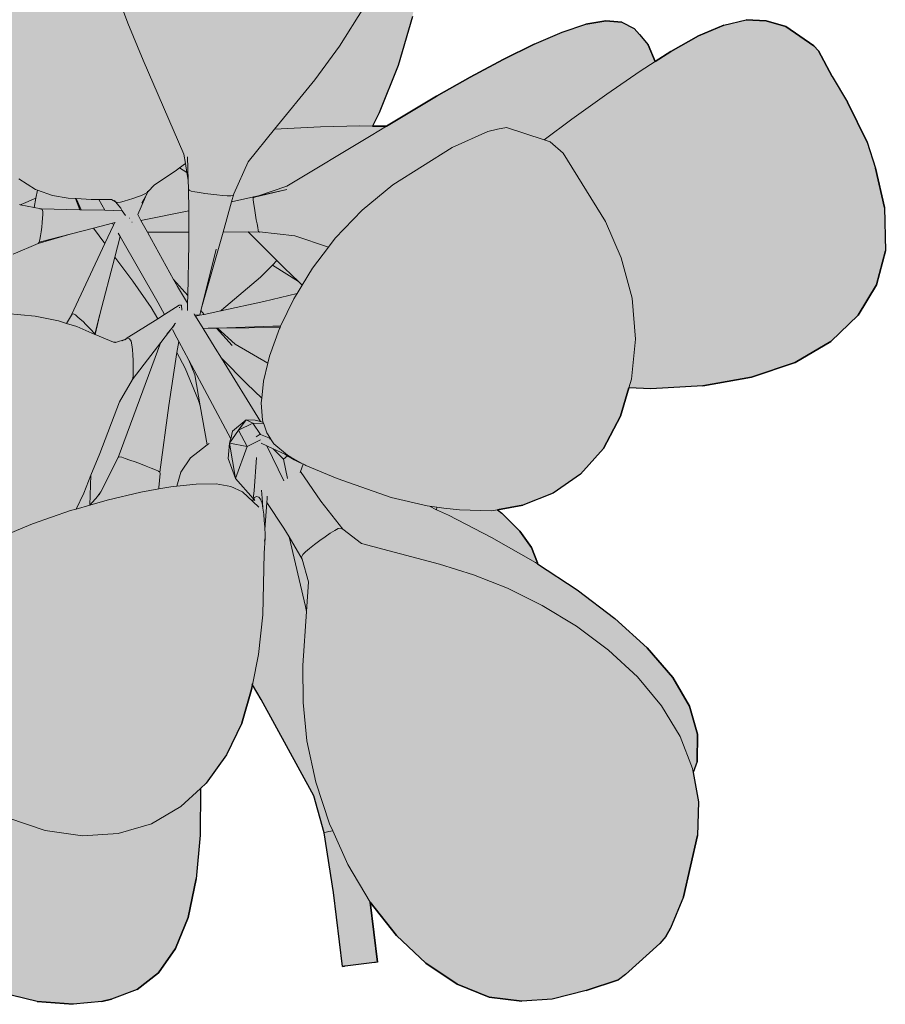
# Model space of a CAD drawing. Header units: millimetres. Extents: x 488786 to 747986, y 25193 to 95000.
# Tile 69 of 127: x 583496 to 583596, y 80604 to 80719. Entities that reach past the tile are written whole.
import ezdxf

# ---------------------------------------------------------------- set-up
doc = ezdxf.new("R2010")
doc.units = ezdxf.units.MM
doc.layers.add('25. 255', color=255, linetype='Continuous')
doc.layers.add('6. FUR1', color=181, linetype='Continuous')
doc.layers.add('7. FUR2', color=241, linetype='Continuous', lineweight=5)

# ---------------------------------------------------------------- blocks, each defined once
blk = doc.blocks.new('YUHIHA_Accessory_Plant_LeafBranch_A_Plan', base_point=(63907.7, -72136.76))
at = {"layer": '25. 255'}
h = blk.add_hatch(color=256, dxfattribs=at)
h.dxf.hatch_style = 1
h.paths.add_polyline_path([(63725.71, -72048.84), (63726.68, -72043.89), (63728.52, -72040.27), (63731.35, -72037.25), (63735.1, -72034.92), (63739.67, -72033.4), (63744.98, -72032.79), (63750.76, -72033.01), (63756.74, -72033.95), (63759.19, -72034.6), (63760.84, -72031.55), (63763.59, -72028.29), (63766.83, -72025.95), (63770.4, -72024.46), (63774.14, -72023.81), (63777.12, -72023.92), (63776.72, -72023.42), (63775.13, -72020.96), (63774.18, -72018.8), (63773.9, -72016.91), (63773.92, -72016.81), (63770.04, -72012.88), (63766.44, -72008.68), (63763.47, -72004.53), (63761.3, -72000.54), (63760.1, -71996.86), (63759.86, -71993.48), (63760.56, -71990.41), (63761.28, -71989.22), (63761.39, -71985.76), (63762.35, -71981.95), (63765.44, -71975.32), (63767.67, -71972.08), (63768.41, -71971.23), (63769.27, -71970.6), (63773.95, -71967.91), (63774.87, -71967.47), (63778.79, -71967.04), (63782.89, -71966.9), (63786.39, -71967.4), (63789.98, -71968.66), (63793.34, -71970.93), (63796.38, -71974.07), (63799.03, -71977.93), (63801.21, -71982.36), (63801.87, -71975.37), (63802.08, -71975.39), (63802.19, -71975.4), (63805.61, -71975.71), (63805.71, -71975.72), (63805.92, -71975.74), (63805.17, -71984.37), (63804.77, -71991.4), (63805.04, -71995.86), (63808.67, -72008.09), (63809.3, -72009.97), (63809.51, -72009.48), (63811.44, -72005.87), (63813.95, -72002.64), (63816.97, -71999.94), (63817.76, -71999.47), (63818.93, -71994.16), (63820.45, -71989.27), (63822.31, -71985.1), (63824.51, -71981.85), (63827.03, -71979.52), (63829.87, -71978.13), (63833.02, -71977.66), (63834.18, -71977.64), (63837.5, -71978.02), (63841.55, -71979.2), (63846.91, -71981.79), (63851.14, -71984.34), (63853.8, -71985.19), (63857.33, -71986.53), (63858.76, -71987.23), (63861, -71989), (63861.58, -71989.85), (63862.71, -71991.67), (63862.82, -71994.03), (63861.95, -71996.87), (63860.19, -72000.16), (63857.59, -72003.87), (63854.21, -72007.94), (63850.39, -72012.06), (63852.45, -72015.22), (63852.98, -72016.38), (63853.39, -72017.64), (63853.37, -72018.16), (63853.59, -72018.31), (63858.07, -72022.38), (63860.48, -72025.19), (63861.5, -72026.2), (63862.52, -72027.59), (63862.79, -72029.24), (63862.57, -72029.85), (63863.98, -72031.46), (63864.29, -72030.93), (63864.08, -72031.58), (63864.19, -72031.71), (63864.26, -72031.51), (63864.24, -72031.77), (63864.28, -72031.8), (63867.02, -72035.69), (63870.98, -72043.66), (63871.37, -72044.87), (63871.47, -72045.39), (63871.42, -72047.69), (63871.16, -72051.22), (63870.45, -72052.57), (63869.07, -72053.72), (63865.6, -72056.5), (63862.96, -72057.88), (63865.53, -72059.61), (63870.12, -72063.38), (63874.31, -72067.59), (63878.06, -72072.19), (63881.34, -72077.13), (63884.13, -72082.37), (63886.16, -72087.29), (63888.32, -72086.45), (63891.72, -72085.55), (63895.22, -72085.17), (63895.54, -72085.18), (63895.89, -72084.81), (63898.24, -72083.06), (63900.63, -72081.95), (63903.07, -72081.53), (63906.36, -72081.99), (63908.11, -72082.5), (63909.15, -72083), (63912.49, -72084.84), (63915.3, -72087.33), (63916.1, -72088), (63918.32, -72078.27), (63922.25, -72058.66), (63923, -72055.37), (63923.72, -72052.63), (63924.45, -72050.48), (63925.27, -72048.92), (63926.21, -72047.98), (63928.1, -72047.54), (63929.74, -72047.76), (63932.4, -72048.93), (63934.04, -72050.06), (63936.54, -72050.7), (63940.18, -72051.81), (63941.38, -72052.24), (63942.63, -72051.9), (63946.13, -72051.01), (63948.77, -72050.78), (63952.53, -72050.67), (63956.47, -72051.3), (63959.56, -72052.65), (63962.21, -72054.73), (63964.29, -72057.49), (63965.68, -72060.85), (63966.28, -72064.73), (63966.16, -72068.96), (63965.41, -72073.33), (63964.1, -72077.63), (63962.32, -72081.69), (63960.3, -72085.51), (63954.82, -72093.93), (63956.19, -72093.52), (63959.26, -72092.71), (63961.72, -72092.21), (63963.59, -72092.06), (63964.9, -72092.32), (63965.68, -72093.03), (63966.13, -72093.77), (63966.4, -72094.84), (63966.68, -72097.84), (63966.59, -72098.26), (63972.52, -72092.69), (63975.41, -72089.65), (63978.29, -72086.39), (63980.6, -72083.48), (63978.84, -72080.28), (63976.76, -72076.93), (63972.37, -72070.23), (63970.36, -72066.95), (63968.66, -72063.75), (63967.31, -72060.82), (63965.61, -72055.3), (63965.44, -72054.42), (63966.48, -72053.11), (63968.5, -72050.98), (63970.2, -72050.17), (63974.89, -72048.91), (63979.17, -72047.99), (63983.66, -72047.62), (63988.26, -72047.94), (63992.54, -72049.31), (63996.3, -72051.61), (63999.35, -72054.75), (64001.51, -72058.62), (64002.58, -72063.13), (64002.68, -72068.05), (64001.91, -72073.15), (64000.37, -72078.21), (64000.11, -72078.86), (63999.53, -72080.09), (64000.28, -72081.02), (64001.66, -72083.79), (64002.22, -72086.64), (64002.34, -72087.36), (64002.03, -72090.18), (64000.73, -72092.9), (63998.37, -72095.41), (63995.18, -72097.65), (63991.36, -72099.58), (63987.13, -72101.12), (63986.16, -72101.36), (63985.42, -72102.49), (63982.5, -72107.54), (63978.94, -72113.92), (63979.99, -72114.06), (63987.26, -72109.6), (63994.26, -72105.13), (63994.46, -72105.01), (63998.39, -72102), (64007.85, -72091.17), (64014.75, -72082.67), (64021.3, -72074.28), (64028.53, -72064.9), (64030.02, -72063.18), (64031.16, -72062.25), (64032.01, -72062.15), (64032.98, -72062.58), (64033.54, -72063.21), (64035.84, -72066.07), (64038.04, -72071.95), (64039.13, -72073.18), (64042.49, -72075.47), (64045.57, -72078.32), (64047.87, -72081.27), (64049.93, -72084.09), (64050.96, -72087), (64051.19, -72088.06), (64051.18, -72091.02), (64050.01, -72093.89), (64047.63, -72096.62), (64043.99, -72099.14), (64039.38, -72101.39), (64034.09, -72103.3), (64028.38, -72104.81), (64022.56, -72105.85), (64016.92, -72106.53), (64001.82, -72107.77), (63996.68, -72109.19), (63996.63, -72109.2), (63983.18, -72114.48), (64011.83, -72118.29), (64016.26, -72117.6), (64017.48, -72117.52), (64021.65, -72117.97), (64022.43, -72117.89), (64022.31, -72117.72), (64021.86, -72116.58), (64021.48, -72115.44), (64022.85, -72110.57), (64024.23, -72109.24), (64026.35, -72108.09), (64032.53, -72105.18), (64036.74, -72103.64), (64041.05, -72102.43), (64045.03, -72101.86), (64048.47, -72101.85), (64051.16, -72102.34), (64052.88, -72103.27), (64053.42, -72104.58), (64053.4, -72105.79), (64052.46, -72108.79), (64055.24, -72106.84), (64058.93, -72104.05), (64062.61, -72101.12), (64066.16, -72098.15), (64069.47, -72095.26), (64075.09, -72090.16), (64077.43, -72088.17), (64079.5, -72086.7), (64081.33, -72085.85), (64084.1, -72085.45), (64085.81, -72085.8), (64086.29, -72086.09), (64087.4, -72087.58), (64089.98, -72090.79), (64092.7, -72095.21), (64094.07, -72098.2), (64095.7, -72102.64), (64096.48, -72107.58), (64096.13, -72111.71), (64094.7, -72115.58), (64092.23, -72119.05), (64088.72, -72121.95), (64084.22, -72124.15), (64079, -72125.65), (64073.34, -72126.48), (64067.51, -72126.64), (64061.78, -72126.16), (64056.26, -72125.29), (64048.24, -72123.34), (64047.63, -72126.21), (64046.51, -72128.36), (64055.28, -72130.25), (64060.56, -72131.89), (64065.73, -72133.83), (64070.51, -72136.31), (64074.72, -72139.24), (64078.17, -72142.55), (64080.69, -72146.17), (64082.09, -72150.01), (64082.42, -72153.99), (64081.74, -72158.01), (64079.87, -72162.56), (64077.43, -72166.35), (64074.24, -72170.04), (64072.2, -72172.12), (64067.52, -72176.04), (64066.39, -72176.62), (64065.8, -72176.88), (64064.08, -72177.78), (64063.12, -72178.25), (64062.59, -72178.17), (64062.21, -72177.55), (64061.86, -72176.06), (64061.02, -72172), (64060.34, -72168.87), (64059.39, -72165.17), (64058.14, -72161.06), (64056.51, -72156.72), (64054.44, -72152.35), (64052.07, -72148.07), (64049.55, -72144.04), (64046.99, -72140.4), (64044.55, -72137.3), (64043.86, -72136.52), (64043.45, -72138.05), (64042.59, -72139.43), (64043.33, -72147.9), (64042.37, -72153.07), (64041.69, -72154.04), (64041.02, -72154.95), (64039.56, -72154.99), (64037.25, -72154.16), (64034.01, -72152.44), (64030.5, -72150.25), (64032.31, -72154.2), (64032.98, -72158.19), (64032.58, -72162.1), (64031.18, -72165.86), (64028.54, -72170.03), (64025.45, -72173.26), (64021.65, -72176.33), (64013.95, -72180.96), (64011.37, -72181.9), (64010.59, -72182.3), (64009.41, -72182.69), (64008.89, -72182.76), (64008.7, -72182.33), (64008.91, -72180.22), (64008.97, -72178.23), (64008.95, -72175.38), (64008.76, -72171.82), (64008.29, -72167.71), (64007.47, -72163.18), (64006.18, -72158.4), (64004.55, -72153.54), (64002.69, -72148.81), (64000.71, -72144.38), (63998.73, -72140.45), (63997.04, -72137.42), (63995.07, -72140.15), (63994.89, -72140.94), (63995.03, -72147.52), (63994.03, -72150.94), (63993.73, -72151.37), (63993.18, -72151.87), (63992.48, -72151.45), (63991.56, -72150.56), (63989.47, -72147.7), (63989.31, -72147.18), (63989.33, -72146.77), (63989.82, -72145.2), (63988.78, -72143.9), (63986.06, -72140.82), (63982.97, -72137.55), (63979.67, -72134.22), (63976.35, -72130.99), (63973.17, -72127.98), (63969.65, -72124.89), (63969.38, -72125.4), (63967.24, -72129.04), (63965.35, -72131.86), (63963.9, -72133.52), (63965.05, -72134.77), (63965.72, -72135.58), (63966.32, -72135.39), (63969.21, -72135.01), (63971.69, -72135.37), (63973.74, -72136.55), (63974.57, -72137.22), (63975.7, -72138.23), (63976.58, -72139.42), (63978.24, -72142.35), (63978.66, -72143.16), (63979.78, -72146.64), (63981.22, -72149.81), (63983.03, -72154.59), (63983.73, -72157.44), (63984.33, -72161.94), (63983.93, -72166.8), (63982.56, -72170.31), (63980.13, -72173.35), (63976.71, -72175.82), (63972.36, -72177.64), (63972.46, -72177.63), (63976.28, -72177.17), (63979.87, -72177.3), (63983.33, -72177.96), (63985.4, -72178.66), (63985.97, -72178.89), (63988.85, -72179.93), (63989.6, -72180.5), (63990.11, -72181.04), (63992.26, -72185.89), (63992.62, -72187.22), (63992.72, -72192.88), (63992.47, -72197.87), (63991.67, -72202.56), (63990.1, -72207.2), (63987.54, -72211.28), (63984.14, -72214.66), (63980.04, -72217.21), (63975.38, -72218.81), (63970.33, -72219.32), (63965.09, -72218.86), (63963.93, -72218.57), (63963.3, -72221.09), (63961.85, -72224.99), (63959.66, -72228.59), (63957.9, -72231.38), (63956.54, -72232.45), (63957.84, -72236), (63958.73, -72240.67), (63958.64, -72245.15), (63957.61, -72249.34), (63955.68, -72253.17), (63952.88, -72256.55), (63949.26, -72259.4), (63948.59, -72259.88), (63945.33, -72261.92), (63941.83, -72263.65), (63937.21, -72265.36), (63936, -72265.74), (63934.7, -72265.86), (63930.83, -72265.95), (63930.8, -72265.95), (63929.76, -72265.99), (63929.18, -72265.95), (63928.51, -72265.65), (63925.14, -72262.69), (63923.84, -72260.56), (63922.75, -72257.7), (63922.08, -72254.04), (63921.74, -72249.76), (63921.68, -72245.01), (63921.69, -72244.41), (63921.64, -72244.45), (63920.76, -72244.97), (63917, -72246.9), (63912.32, -72248.39), (63905.14, -72249.61), (63903.89, -72249.79), (63900.3, -72249.7), (63898.18, -72249.81), (63895.47, -72249.59), (63894.42, -72249.06), (63893.2, -72248.41), (63892.07, -72247.21), (63891.24, -72245.27), (63890.93, -72242.42), (63891.07, -72238.75), (63891.55, -72234.39), (63892.3, -72229.45), (63893.23, -72224.05), (63894.29, -72218.42), (63895.45, -72212.79), (63896.66, -72207.4), (63897.89, -72202.52), (63898.38, -72200.7), (63897.56, -72198.34), (63895.51, -72189.07), (63895.01, -72183.78), (63895.1, -72182.44), (63895.21, -72181.08), (63898.38, -72176.5), (63900.14, -72175.63), (63900.53, -72175.57), (63900.53, -72175.54), (63897.88, -72167.85), (63889.81, -72169.3), (63887.46, -72169.8), (63887.13, -72169.9), (63891.46, -72187.04), (63892.36, -72191.79), (63892.89, -72196.47), (63893.01, -72200.92), (63892.69, -72204.97), (63891.88, -72208.45), (63890.55, -72211.2), (63888.71, -72213.24), (63886.41, -72214.58), (63882.84, -72215.52), (63879.79, -72215.56), (63876.11, -72215.16), (63873.19, -72214.42), (63867.58, -72212.69), (63867.41, -72212.69), (63867.27, -72212.69), (63864.98, -72213.03), (63862.14, -72212.79), (63860.72, -72212.32), (63860.13, -72211.79), (63859.55, -72211.06), (63859.62, -72209.7), (63860.26, -72207.71), (63861.4, -72205.1), (63862.97, -72201.91), (63864.89, -72198.14), (63867.07, -72193.99), (63867.28, -72193.61), (63863.27, -72193.49), (63859.21, -72193.04), (63857.17, -72193.22), (63854.45, -72193.29), (63854.12, -72193.26), (63853.87, -72193.65), (63851.5, -72195.75), (63851.08, -72195.99), (63848.33, -72197.46), (63846.02, -72198), (63844.44, -72200.6), (63842.16, -72202.89), (63839.35, -72204.61), (63837.44, -72205.24), (63843.06, -72209.29), (63844.56, -72210.42), (63845.44, -72211.21), (63845.67, -72211.71), (63845.11, -72212.46), (63844.78, -72212.65), (63841.44, -72214.37), (63839.88, -72214.84), (63834.87, -72215.7), (63833.6, -72216.25), (63833, -72222.09), (63831.95, -72226.14), (63830.3, -72230.11), (63827.93, -72233.54), (63825.01, -72236.28), (63821.7, -72238.21), (63818.18, -72239.21), (63814.6, -72239.14), (63812.02, -72238.4), (63809.41, -72238.87), (63806.29, -72238.68), (63804.02, -72237.95), (63805.73, -72240.16), (63812.43, -72248.34), (63818.77, -72255.81), (63825.12, -72263.21), (63825.95, -72264.36), (63826.06, -72264.96), (63825.29, -72265.73), (63820.81, -72267.34), (63818.81, -72267.67), (63812.58, -72267.89), (63811.57, -72268.13), (63809.97, -72269.01), (63805.49, -72272.72), (63802.38, -72274.47), (63799.9, -72275.27), (63797.43, -72276.12), (63794.16, -72275.99), (63793.76, -72276.78), (63792.27, -72278.19), (63789.42, -72279.54), (63787.02, -72279.97), (63783.04, -72279.99), (63783.47, -72281.89), (63784.25, -72286.17), (63784.75, -72290.17), (63784.89, -72293.77), (63784.62, -72296.92), (63783.91, -72299.59), (63782.7, -72301.76), (63780.95, -72303.39), (63778.81, -72304.8), (63776.78, -72305.68), (63774.33, -72306.27), (63773.51, -72306.44), (63771.32, -72306.44), (63766.92, -72306.62), (63762.95, -72306.45), (63759.35, -72305.74), (63756.9, -72304.96), (63756.14, -72304.58), (63753.26, -72303.03), (63751.05, -72300.7), (63749.53, -72297.69), (63748.74, -72294.09), (63748.73, -72289.98), (63749.53, -72285.46), (63751, -72280.73), (63753.05, -72276), (63755.52, -72271.47), (63758.32, -72267.34), (63761.31, -72263.57), (63769.07, -72254.68), (63770.75, -72251.34), (63770.78, -72251.28), (63768.86, -72248.73), (63768.68, -72247.96), (63769.18, -72247.67), (63770.31, -72247.26), (63772.41, -72246.18), (63774.08, -72240.63), (63773.31, -72240.05), (63773.22, -72239.85), (63772.05, -72241.3), (63769.02, -72245.18), (63767.44, -72249.53), (63765.52, -72254.16), (63763.51, -72258.3), (63761.48, -72261.78), (63759.45, -72264.42), (63757.48, -72266.04), (63755.53, -72266.7), (63753.57, -72266.43), (63752.44, -72266.2), (63750.51, -72265.11), (63750.4, -72265.04), (63750.26, -72265.17), (63746.36, -72267.54), (63742.34, -72269.23), (63738.31, -72270.14), (63734.44, -72270.17), (63730.85, -72269.22), (63727.64, -72267.4), (63724.89, -72264.78), (63722.68, -72261.47), (63721.09, -72257.57), (63719.92, -72253.58), (63719.33, -72250.19), (63718.92, -72245.65), (63718.93, -72244.6), (63719.14, -72243.45), (63720.9, -72240.35), (63721.85, -72240), (63724.62, -72240.39), (63729.75, -72241.76), (63732.06, -72242.48), (63734.25, -72240.99), (63738.38, -72238.41), (63743.03, -72235.7), (63747.97, -72233), (63752.96, -72230.45), (63757.9, -72228.22), (63770.33, -72222.02), (63770.38, -72222.06), (63774.26, -72219), (63780.03, -72213.68), (63786.21, -72207.77), (63778.18, -72209.15), (63776.42, -72212.16), (63774.29, -72215.42), (63772.08, -72218.3), (63769.85, -72220.71), (63767.67, -72222.51), (63765.58, -72223.62), (63763.65, -72223.91), (63761.86, -72223.45), (63761.02, -72223.16), (63759.36, -72222.04), (63756.68, -72219.72), (63755.39, -72218.23), (63754.3, -72216.29), (63753.97, -72215.75), (63750.62, -72216.61), (63745.44, -72217.51), (63740.33, -72217.79), (63735.48, -72217.42), (63731.06, -72216.37), (63727.26, -72214.63), (63724.27, -72212.16), (63722.1, -72209.09), (63720.75, -72205.52), (63720.22, -72201.57), (63720.17, -72201.05), (63720.39, -72196.87), (63721.14, -72193.19), (63721.31, -72192.48), (63723.63, -72185.54), (63724.03, -72184.55), (63726.98, -72180.92), (63727.37, -72181.19), (63727.98, -72181.41), (63730.41, -72184.48), (63732.05, -72186.51), (63734.19, -72189.01), (63736.8, -72191.78), (63739.82, -72194.64), (63743.22, -72197.39), (63746.97, -72199.87), (63750.88, -72202.02), (63754.78, -72203.83), (63755.98, -72204.29), (63757.68, -72203.78), (63766.1, -72201.09), (63770.09, -72199.76), (63773.84, -72198.39), (63771.62, -72197.3), (63768.8, -72195.48), (63766.25, -72193.13), (63765.22, -72191.82), (63763.28, -72192.17), (63759.29, -72192.5), (63755.44, -72192.4), (63751.88, -72191.84), (63748.74, -72190.81), (63746.18, -72189.26), (63744.21, -72187.25), (63742.83, -72184.84), (63742.05, -72182.08), (63741.95, -72181.47), (63741.74, -72178.48), (63742.04, -72175.09), (63743.23, -72170.02), (63744.92, -72165.99), (63745.33, -72165.22), (63745.72, -72164.76), (63746.34, -72164.24), (63748.04, -72163.97), (63749.43, -72164.31), (63749.6, -72164.39), (63749.5, -72163.73), (63749.37, -72161.15), (63749.28, -72161.02), (63748.63, -72159.32), (63748.26, -72156.98), (63748.45, -72155.96), (63749.32, -72154.54), (63749.48, -72154.59), (63749.59, -72154.63), (63749.93, -72155.76), (63751.44, -72161), (63751.46, -72161.04), (63752.43, -72161.83), (63754.96, -72163.32), (63758.06, -72164.6), (63761.7, -72165.54), (63765.7, -72166.16), (63766.37, -72166.21), (63766.71, -72165.76), (63769.61, -72162.7), (63772.16, -72160.44), (63775.08, -72158.31), (63774.35, -72157.25), (63773.39, -72154.63), (63773, -72151.73), (63773.22, -72148.63), (63774.07, -72145.42), (63775.25, -72142.31), (63777.24, -72138.72), (63774.65, -72133.86), (63772.39, -72128.37), (63770.7, -72122.74), (63770.62, -72122.68), (63769.86, -72122.06), (63767.77, -72119.42), (63766.59, -72116.09), (63766.28, -72112.19), (63766.82, -72107.85), (63768.19, -72103.18), (63769.45, -72100.36), (63769.58, -72099.11), (63770.75, -72093.29), (63772.48, -72087.61), (63774.76, -72082.13), (63777.58, -72076.9), (63780.89, -72071.97), (63781.99, -72070.64), (63780.39, -72070.27), (63778.27, -72071.01), (63773.97, -72072.46), (63769.66, -72073.82), (63765.48, -72075.02), (63761.58, -72076), (63758.11, -72076.68), (63755.21, -72077), (63752.87, -72076.91), (63751.09, -72076.37), (63749.84, -72075.35), (63749.36, -72074.54), (63748.65, -72073.13), (63748.23, -72071.07), (63746.23, -72071.83), (63742.68, -72072.93), (63739.55, -72073.55), (63736.86, -72073.6), (63734.62, -72072.98), (63732.53, -72071.86), (63729.79, -72068.96), (63729.38, -72068.3), (63728.47, -72065.06), (63727.35, -72061.75), (63726.07, -72056.71), (63725.77, -72053.56)])
at = {"layer": '6. FUR1'}
for p, q in [((63778.79, -71967.04), (63782.89, -71966.9)), ((63782.89, -71966.9), (63786.39, -71967.4)), ((63773.95, -71967.91), (63769.27, -71970.6)), ((63773.95, -71967.91), (63774.87, -71967.47)), ((63778.79, -71967.04), (63774.87, -71967.47)), ((63789.98, -71968.66), (63786.39, -71967.4)), ((63793.34, -71970.93), (63789.98, -71968.66)), ((63768.41, -71971.23), (63767.67, -71972.08)), ((63768.41, -71971.23), (63769.27, -71970.6)), ((63796.38, -71974.07), (63793.34, -71970.93)), ((63765.44, -71975.32), (63767.67, -71972.08)), ((63799.03, -71977.93), (63796.38, -71974.07)), ((63765.44, -71975.32), (63762.35, -71981.95)), ((63801.87, -71975.37), (63801.21, -71982.36)), ((63801.87, -71975.37), (63802.08, -71975.39)), ((63802.08, -71975.39), (63802.19, -71975.4)), ((63802.19, -71975.4), (63805.61, -71975.71)), ((63805.92, -71975.74), (63805.17, -71984.37)), ((63805.61, -71975.71), (63805.71, -71975.72)), ((63805.92, -71975.74), (63805.71, -71975.72)), ((63801.21, -71982.36), (63799.03, -71977.93)), ((63829.87, -71978.13), (63827.03, -71979.52)), ((63829.87, -71978.13), (63833.02, -71977.66)), ((63834.18, -71977.64), (63833.02, -71977.66)), ((63834.18, -71977.64), (63837.5, -71978.02)), ((63841.55, -71979.2), (63837.5, -71978.02)), ((63827.03, -71979.52), (63824.51, -71981.85)), ((63841.55, -71979.2), (63846.91, -71981.79)), ((63761.39, -71985.76), (63762.35, -71981.95)), ((63824.51, -71981.85), (63822.31, -71985.1)), ((63805.17, -71984.37), (63804.77, -71991.4)), ((63822.31, -71985.1), (63820.45, -71989.27)), ((63761.28, -71989.22), (63761.39, -71985.76)), ((63760.56, -71990.41), (63761.28, -71989.22)), ((63818.93, -71994.16), (63820.45, -71989.27)), ((63760.56, -71990.41), (63759.86, -71993.48)), ((63804.77, -71991.4), (63805.04, -71995.86)), ((63759.86, -71993.48), (63760.1, -71996.86)), ((63817.76, -71999.47), (63818.93, -71994.16)), ((63805.04, -71995.86), (63808.67, -72008.09)), ((63760.1, -71996.86), (63761.3, -72000.54)), ((63813.95, -72002.64), (63816.97, -71999.94)), ((63816.97, -71999.94), (63817.76, -71999.47)), ((63761.3, -72000.54), (63763.47, -72004.53)), ((63811.44, -72005.87), (63813.95, -72002.64)), ((63766.44, -72008.68), (63763.47, -72004.53)), ((63811.44, -72005.87), (63809.51, -72009.48)), ((63808.67, -72008.09), (63809.3, -72009.97)), ((63770.04, -72012.88), (63766.44, -72008.68)), ((63809.51, -72009.48), (63809.3, -72009.97)), ((63773.92, -72016.81), (63770.04, -72012.88)), ((63773.9, -72016.91), (63773.92, -72016.81)), ((63773.9, -72016.91), (63774.18, -72018.8)), ((63774.18, -72018.8), (63775.13, -72020.96)), ((63776.72, -72023.42), (63775.13, -72020.96)), ((63770.4, -72024.46), (63774.14, -72023.81)), ((63777.12, -72023.92), (63774.14, -72023.81)), ((63777.12, -72023.92), (63776.72, -72023.42)), ((63766.83, -72025.95), (63770.4, -72024.46)), ((63766.83, -72025.95), (63763.59, -72028.29)), ((63763.59, -72028.29), (63760.84, -72031.55)), ((63760.84, -72031.55), (63759.19, -72034.6)), ((63744.98, -72032.79), (63739.67, -72033.4)), ((63750.76, -72033.01), (63744.98, -72032.79)), ((63750.76, -72033.01), (63756.74, -72033.95)), ((63739.67, -72033.4), (63735.1, -72034.92)), ((63756.74, -72033.95), (63759.19, -72034.6)), ((63735.1, -72034.92), (63731.35, -72037.25)), ((63731.35, -72037.25), (63728.52, -72040.27)), ((63728.52, -72040.27), (63726.68, -72043.89)), ((63725.71, -72048.84), (63726.68, -72043.89)), ((63725.71, -72048.84), (63725.77, -72053.56)), ((63726.07, -72056.71), (63725.77, -72053.56)), ((63726.07, -72056.71), (63727.35, -72061.75)), ((63728.47, -72065.06), (63727.35, -72061.75)), ((63728.47, -72065.06), (63729.38, -72068.3)), ((63729.79, -72068.96), (63729.38, -72068.3)), ((63729.79, -72068.96), (63732.53, -72071.86)), ((63746.23, -72071.83), (63748.23, -72071.07)), ((63748.23, -72071.07), (63748.65, -72073.13)), ((63773.97, -72072.46), (63778.27, -72071.01)), ((63778.27, -72071.01), (63780.39, -72070.27)), ((63780.39, -72070.27), (63781.99, -72070.64)), ((63780.89, -72071.97), (63781.99, -72070.64)), ((63732.53, -72071.86), (63734.62, -72072.98)), ((63742.68, -72072.93), (63746.23, -72071.83)), ((63777.58, -72076.9), (63780.89, -72071.97)), ((63734.62, -72072.98), (63736.86, -72073.6)), ((63739.55, -72073.55), (63742.68, -72072.93)), ((63749.36, -72074.54), (63748.65, -72073.13)), ((63769.66, -72073.82), (63773.97, -72072.46)), ((63739.55, -72073.55), (63736.86, -72073.6)), ((63749.36, -72074.54), (63749.84, -72075.35)), ((63765.48, -72075.02), (63769.66, -72073.82)), ((63751.09, -72076.37), (63749.84, -72075.35)), ((63761.58, -72076), (63765.48, -72075.02)), ((63751.09, -72076.37), (63752.87, -72076.91)), ((63752.87, -72076.91), (63755.21, -72077)), ((63758.11, -72076.68), (63755.21, -72077)), ((63761.58, -72076), (63758.11, -72076.68)), ((63774.76, -72082.13), (63777.58, -72076.9))]:
    blk.add_line(p, q, dxfattribs=at)
blk.add_lwpolyline([(63774.76, -72082.13), (63777.58, -72076.9), (63780.89, -72071.97), (63781.99, -72070.64), (63780.39, -72070.27), (63778.27, -72071.01), (63773.97, -72072.46), (63769.66, -72073.82), (63765.48, -72075.02), (63761.58, -72076), (63758.11, -72076.68), (63755.21, -72077), (63752.87, -72076.91), (63751.09, -72076.37), (63749.84, -72075.35), (63749.36, -72074.54), (63748.65, -72073.13), (63748.23, -72071.07), (63746.23, -72071.83), (63742.68, -72072.93), (63739.55, -72073.55), (63736.86, -72073.6), (63734.62, -72072.98), (63732.53, -72071.86), (63729.79, -72068.96), (63729.38, -72068.3), (63728.47, -72065.06), (63727.35, -72061.75), (63726.07, -72056.71), (63725.77, -72053.56), (63725.71, -72048.84), (63726.68, -72043.89), (63728.52, -72040.27), (63731.35, -72037.25), (63735.1, -72034.92), (63739.67, -72033.4), (63744.98, -72032.79), (63750.76, -72033.01), (63756.74, -72033.95), (63759.19, -72034.6), (63760.84, -72031.55), (63763.59, -72028.29), (63766.83, -72025.95), (63770.4, -72024.46), (63774.14, -72023.81), (63777.12, -72023.92), (63776.72, -72023.42), (63775.13, -72020.96), (63774.18, -72018.8), (63773.9, -72016.91), (63773.92, -72016.81), (63770.04, -72012.88), (63766.44, -72008.68), (63763.47, -72004.53), (63761.3, -72000.54), (63760.1, -71996.86), (63759.86, -71993.48), (63760.56, -71990.41), (63761.28, -71989.22), (63761.39, -71985.76), (63762.35, -71981.95), (63765.44, -71975.32), (63767.67, -71972.08), (63768.41, -71971.23), (63769.27, -71970.6), (63773.95, -71967.91), (63774.87, -71967.47), (63778.79, -71967.04), (63782.89, -71966.9), (63786.39, -71967.4), (63789.98, -71968.66), (63793.34, -71970.93), (63796.38, -71974.07), (63799.03, -71977.93), (63801.21, -71982.36), (63801.87, -71975.37), (63802.08, -71975.39), (63802.19, -71975.4), (63805.61, -71975.71), (63805.71, -71975.72), (63805.92, -71975.74), (63805.17, -71984.37), (63804.77, -71991.4), (63805.04, -71995.86), (63808.67, -72008.09), (63809.3, -72009.97), (63809.51, -72009.48), (63811.44, -72005.87), (63813.95, -72002.64), (63816.97, -71999.94), (63817.76, -71999.47), (63818.93, -71994.16), (63820.45, -71989.27), (63822.31, -71985.1), (63824.51, -71981.85), (63827.03, -71979.52), (63829.87, -71978.13), (63833.02, -71977.66), (63834.18, -71977.64), (63837.5, -71978.02), (63841.55, -71979.2), (63846.91, -71981.79)], dxfattribs=at)
at = {"layer": '7. FUR2'}
for p, q in [((63802.83, -71987.22), (63801.21, -71982.36)), ((63802.83, -71987.22), (63803.73, -71991.42)), ((63761.26, -71989.69), (63761.28, -71989.22)), ((63761.26, -71989.69), (63761.91, -71993.66)), ((63804.18, -71991.43), (63803.73, -71991.42)), ((63803.73, -71991.42), (63803.91, -71992.3)), ((63804.53, -71991.42), (63804.18, -71991.43)), ((63804.72, -71991.41), (63804.53, -71991.42)), ((63803.91, -71992.3), (63804.46, -71997.38)), ((63761.91, -71993.66), (63763.28, -71997.61)), ((63824.19, -71996.65), (63820.42, -71997.89)), ((63828.21, -71996.34), (63824.19, -71996.65)), ((63832.34, -71996.95), (63828.21, -71996.34)), ((63763.28, -71997.61), (63765.31, -72001.49)), ((63804.48, -72002.27), (63804.46, -71997.38)), ((63836.45, -71998.46), (63832.34, -71996.95)), ((63817.76, -71999.47), (63820.42, -71997.89)), ((63836.45, -71998.46), (63840.38, -72000.84)), ((63765.31, -72001.49), (63767.93, -72005.22)), ((63803.98, -72006.74), (63804.48, -72002.27)), ((63771.01, -72008.73), (63767.93, -72005.22)), ((63803.98, -72006.74), (63803.1, -72010.95)), ((63774.39, -72011.94), (63771.01, -72008.73)), ((63809.3, -72009.97), (63807.86, -72013.29)), ((63809.3, -72009.97), (63809.34, -72010.11)), ((63801.35, -72017.01), (63803.1, -72010.95)), ((63777.92, -72014.76), (63774.39, -72011.94)), ((63806.42, -72017.69), (63807.86, -72013.29)), ((63777.92, -72014.76), (63781.46, -72017.11)), ((63774.11, -72017), (63773.92, -72016.81)), ((63774.11, -72017), (63778.49, -72020.91)), ((63785.06, -72019.14), (63781.46, -72017.11)), ((63800.39, -72020.32), (63801.35, -72017.01)), ((63801.35, -72017.01), (63801.36, -72017.61)), ((63801.52, -72025.95), (63801.36, -72017.61)), ((63804.75, -72024.69), (63806.42, -72017.69)), ((63793.44, -72023.42), (63785.06, -72019.14)), ((63800.58, -72023.09), (63800.39, -72020.32)), ((63778.49, -72020.91), (63782.86, -72024.49)), ((63777.89, -72023.95), (63777.12, -72023.92)), ((63781.48, -72024.83), (63777.89, -72023.95)), ((63795.21, -72025.49), (63793.44, -72023.42)), ((63799.46, -72024.11), (63798.82, -72024.43)), ((63800.01, -72023.84), (63799.46, -72024.11)), ((63800.4, -72023.58), (63800.01, -72023.84)), ((63800.59, -72023.32), (63800.4, -72023.58)), ((63800.58, -72023.09), (63800.59, -72023.32)), ((63801.52, -72025.95), (63800.58, -72023.09)), ((63783.19, -72025.4), (63781.48, -72024.83)), ((63784.09, -72025.42), (63782.86, -72024.49)), ((63796.74, -72025.33), (63796.16, -72025.55)), ((63797.4, -72025.06), (63796.74, -72025.33)), ((63798.11, -72024.76), (63797.4, -72025.06)), ((63798.82, -72024.43), (63798.11, -72024.76)), ((63804.27, -72026.42), (63804.75, -72024.69)), ((63783.98, -72025.69), (63783.19, -72025.4)), ((63783.98, -72025.69), (63784.09, -72025.42)), ((63784.77, -72025.98), (63783.98, -72025.69)), ((63784.77, -72025.98), (63784.09, -72025.42)), ((63785.05, -72026.09), (63784.77, -72025.98)), ((63788.95, -72027.93), (63785.05, -72026.09)), ((63797.03, -72029.21), (63795.21, -72025.49)), ((63795.38, -72025.64), (63795.21, -72025.49)), ((63795.71, -72025.67), (63795.38, -72025.64)), ((63796.16, -72025.55), (63795.71, -72025.67)), ((63801.88, -72027.05), (63801.52, -72025.95)), ((63804.14, -72026.98), (63804.27, -72026.42)), ((63804.27, -72026.42), (63804.42, -72026.06)), ((63803.21, -72030.39), (63801.88, -72027.05)), ((63803.21, -72030.39), (63804.08, -72027.34)), ((63804.05, -72027.63), (63804.04, -72027.67)), ((63804.05, -72027.63), (63804.08, -72027.34)), ((63804.08, -72027.34), (63804.14, -72026.98)), ((63794.6, -72031.39), (63788.95, -72027.93)), ((63803.85, -72029.14), (63803.94, -72028.41)), ((63803.94, -72028.41), (63804.04, -72027.67)), ((63798.63, -72033.09), (63797.03, -72029.21)), ((63803.69, -72030.52), (63803.79, -72029.82)), ((63803.77, -72030.42), (63803.79, -72029.82)), ((63803.79, -72029.82), (63803.85, -72029.14)), ((63803.01, -72031.1), (63803.06, -72030.84)), ((63803.06, -72030.84), (63803.21, -72030.39)), ((63803.51, -72031.9), (63803.69, -72030.52)), ((63803.78, -72030.52), (63803.69, -72030.52)), ((63803.78, -72030.52), (63803.77, -72030.42)), ((63803.83, -72030.9), (63803.78, -72030.52)), ((63803.99, -72031.2), (63803.83, -72030.9)), ((63804.78, -72030.85), (63804.22, -72030.05)), ((63804.62, -72031.1), (63804.47, -72031.27)), ((63804.59, -72031.04), (63804.52, -72030.92)), ((63804.7, -72031.02), (63804.62, -72031.1)), ((63804.67, -72031.18), (63804.62, -72031.1)), ((63804.67, -72031.18), (63804.78, -72030.85)), ((63804.7, -72031.02), (63804.78, -72030.85)), ((63805.72, -72032.18), (63804.78, -72030.85)), ((63797.86, -72033.65), (63794.6, -72031.39)), ((63803.28, -72035.76), (63804.38, -72032.03)), ((63804.22, -72031.33), (63803.99, -72031.2)), ((63804.47, -72031.27), (63804.22, -72031.33)), ((63804.38, -72032.03), (63804.67, -72031.18)), ((63806.2, -72033.89), (63804.67, -72031.18)), ((63806.93, -72033.08), (63805.72, -72032.18)), ((63798.63, -72033.09), (63798.14, -72033.86)), ((63798.69, -72032.99), (63798.63, -72033.09)), ((63800.27, -72032.63), (63800.27, -72034.9)), ((63801.82, -72036.83), (63800.74, -72032.42)), ((63806.93, -72033.08), (63808.51, -72033.73)), ((63830.4, -72033.7), (63835.04, -72032.84)), ((63797.86, -72033.65), (63797.95, -72033.73)), ((63797.95, -72033.73), (63798.03, -72033.79)), ((63798.03, -72033.79), (63798.14, -72033.86)), ((63798.14, -72033.86), (63798.15, -72033.91)), ((63798.14, -72033.86), (63798.59, -72034.2)), ((63798.14, -72033.86), (63799.36, -72034.96)), ((63798.59, -72034.2), (63799.05, -72034.59)), ((63804.07, -72037.24), (63806.2, -72033.89)), ((63806.2, -72033.89), (63805.99, -72038.05)), ((63806.53, -72036.34), (63806.2, -72033.89)), ((63808.51, -72033.73), (63810.81, -72034.21)), ((63813.03, -72034.44), (63810.81, -72034.21)), ((63812.27, -72035.94), (63813.03, -72034.44)), ((63813.76, -72034.52), (63813.03, -72034.44)), ((63815.16, -72034.57), (63813.76, -72034.52)), ((63821.3, -72034.55), (63823.41, -72034.41)), ((63822.29, -72035.24), (63823.41, -72034.41)), ((63823.41, -72034.41), (63822.55, -72037.79)), ((63823.41, -72034.41), (63825.07, -72034.3)), ((63825.07, -72034.3), (63823.8, -72035.93)), ((63825.07, -72034.3), (63825.75, -72034.26)), ((63825.75, -72034.26), (63830.4, -72033.7)), ((63758.7, -72035.51), (63757.25, -72039.97)), ((63759.19, -72034.6), (63758.7, -72035.51)), ((63799.05, -72034.59), (63799.36, -72034.96)), ((63799.72, -72035.2), (63799.05, -72034.59)), ((63799.36, -72034.96), (63799.69, -72035.26)), ((63799.69, -72035.26), (63800.99, -72036.91)), ((63799.72, -72035.2), (63800.27, -72034.9)), ((63799.98, -72035.44), (63799.72, -72035.2)), ((63801.16, -72036.33), (63799.98, -72035.44)), ((63801.16, -72036.33), (63800.27, -72034.9)), ((63814.65, -72036.3), (63815.13, -72034.73)), ((63815.13, -72034.73), (63815.16, -72034.57)), ((63817.28, -72034.64), (63815.16, -72034.57)), ((63817.28, -72034.64), (63821.3, -72034.55)), ((63819.03, -72039.14), (63821.85, -72035.66)), ((63822.26, -72035.26), (63821.85, -72035.66)), ((63821.85, -72035.66), (63822.05, -72035.42)), ((63822.05, -72035.42), (63822.26, -72035.26)), ((63822.29, -72035.24), (63822.26, -72035.26)), ((63801.82, -72036.83), (63801.16, -72036.33)), ((63802.4, -72037.28), (63801.82, -72036.83)), ((63805.99, -72038.05), (63806.53, -72036.34)), ((63810.78, -72037.34), (63812.27, -72035.94)), ((63811.99, -72043.82), (63814.63, -72036.43)), ((63814.63, -72036.43), (63814.65, -72036.3)), ((63814.77, -72036.61), (63814.63, -72036.43)), ((63815.09, -72036.83), (63814.77, -72036.61)), ((63815.53, -72037.11), (63815.09, -72036.83)), ((63823.8, -72035.93), (63822.55, -72037.79)), ((63800.99, -72036.91), (63801.22, -72037.53)), ((63801.22, -72037.53), (63801.33, -72037.56)), ((63801.22, -72037.53), (63801.23, -72037.57)), ((63802.25, -72038.27), (63801.23, -72037.57)), ((63801.23, -72037.57), (63801.5, -72038.32)), ((63802.41, -72037.66), (63804.07, -72037.24)), ((63804.07, -72037.24), (63805.99, -72038.05)), ((63804.65, -72039.3), (63804.07, -72037.24)), ((63808.58, -72038.39), (63809.84, -72037.79)), ((63810.78, -72037.34), (63809.84, -72037.79)), ((63816.06, -72037.48), (63815.53, -72037.11)), ((63816.63, -72037.87), (63816.06, -72037.48)), ((63817.21, -72038.23), (63816.63, -72037.87)), ((63822.55, -72037.79), (63821.02, -72040.06)), ((63801.64, -72039.43), (63801.5, -72038.32)), ((63802.25, -72038.27), (63802.85, -72039.75)), ((63802.31, -72038.31), (63802.25, -72038.27)), ((63802.31, -72038.31), (63802.83, -72038.14)), ((63805.99, -72038.05), (63804.65, -72039.3)), ((63805.36, -72039.33), (63805.76, -72038.52)), ((63805.76, -72038.52), (63805.86, -72038.33)), ((63805.76, -72038.52), (63808.61, -72048.48)), ((63805.86, -72038.33), (63805.99, -72038.05)), ((63808.32, -72038.51), (63808.58, -72038.39)), ((63808.58, -72038.39), (63808.42, -72043)), ((63817.76, -72038.56), (63817.21, -72038.23)), ((63818.23, -72038.86), (63817.76, -72038.56)), ((63818.6, -72039.08), (63818.23, -72038.86)), ((63818.87, -72039.17), (63818.6, -72039.08)), ((63757.25, -72039.97), (63756.63, -72044.72)), ((63801.69, -72039.86), (63801.4, -72041.87)), ((63801.64, -72039.43), (63802.85, -72039.75)), ((63801.66, -72039.58), (63801.64, -72039.43)), ((63801.96, -72039.74), (63801.66, -72039.58)), ((63801.69, -72039.86), (63801.66, -72039.58)), ((63801.96, -72039.74), (63804.85, -72047.91)), ((63802.54, -72040.04), (63801.96, -72039.74)), ((63803.55, -72040.31), (63802.54, -72040.04)), ((63802.85, -72039.75), (63804.65, -72039.3)), ((63802.85, -72039.75), (63803.55, -72040.31)), ((63803.55, -72040.31), (63804.65, -72039.3)), ((63805.36, -72039.33), (63803.55, -72040.31)), ((63811.34, -72051.23), (63819.03, -72039.14)), ((63817.49, -72045.45), (63821.02, -72040.06)), ((63819.03, -72039.14), (63818.87, -72039.17)), ((63801.23, -72042.4), (63800.62, -72044.27)), ((63801.4, -72041.87), (63801.23, -72042.4)), ((63802.57, -72044.37), (63801.23, -72042.4)), ((63808.42, -72043), (63808.29, -72046.66)), ((63808.42, -72043), (63808.48, -72043.66)), ((63808.48, -72043.66), (63809.23, -72047.67)), ((63756.63, -72044.72), (63756.92, -72049.55)), ((63800.62, -72044.27), (63799.69, -72046.21)), ((63804.85, -72047.91), (63802.57, -72044.37)), ((63809.77, -72049.65), (63811.99, -72043.82)), ((63815.5, -72047.68), (63817.49, -72045.45)), ((63797.51, -72049.87), (63799.33, -72046.96)), ((63799.69, -72046.21), (63799.33, -72046.96)), ((63802.93, -72049.16), (63799.69, -72046.21)), ((63808.61, -72048.48), (63808.29, -72046.66)), ((63804.85, -72047.91), (63805.31, -72049.19)), ((63809.23, -72047.67), (63809.77, -72049.65)), ((63815.39, -72047.78), (63809.75, -72052.55)), ((63815.21, -72048.54), (63815.34, -72048.04)), ((63815.34, -72048.04), (63815.5, -72047.68)), ((63815.5, -72047.68), (63815.39, -72047.78)), ((63804.57, -72051.42), (63802.93, -72049.16)), ((63804.66, -72051.44), (63803.3, -72049.08)), ((63805.31, -72049.19), (63806.2, -72051.74)), ((63808.61, -72048.48), (63809.3, -72050.87)), ((63814.95, -72049.82), (63815.08, -72049.15)), ((63815.08, -72049.15), (63815.21, -72048.54)), ((63757.81, -72054.1), (63756.92, -72049.55)), ((63795.14, -72052.9), (63797.33, -72050.1)), ((63797.33, -72050.1), (63797.41, -72049.99)), ((63797.33, -72050.1), (63798.23, -72050.3)), ((63797.41, -72049.99), (63797.51, -72049.87)), ((63804.57, -72051.42), (63797.41, -72049.99)), ((63804.57, -72051.42), (63798.23, -72050.3)), ((63809.3, -72050.87), (63809.77, -72049.65)), ((63814.75, -72051.09), (63814.84, -72050.48)), ((63814.84, -72050.48), (63814.95, -72049.82)), ((63804.66, -72051.44), (63804.57, -72051.42)), ((63805.63, -72051.64), (63804.66, -72051.44)), ((63806.2, -72051.74), (63805.63, -72051.64)), ((63809.3, -72050.87), (63809.44, -72051.33)), ((63809.71, -72052.37), (63809.44, -72051.33)), ((63814.7, -72051.63), (63814.75, -72051.09)), ((63814.71, -72052.07), (63814.7, -72051.63)), ((63806.2, -72051.74), (63806.76, -72053.32)), ((63809.71, -72052.58), (63809.38, -72052.89)), ((63809.43, -72052.8), (63809.71, -72052.58)), ((63809.71, -72052.58), (63809.75, -72052.55)), ((63809.75, -72052.55), (63810.48, -72051.97)), ((63811.12, -72053.96), (63815.19, -72052.47)), ((63814.82, -72052.35), (63814.71, -72052.07)), ((63815.01, -72052.49), (63814.82, -72052.35)), ((63815.19, -72052.47), (63815.01, -72052.49)), ((63815.22, -72052.46), (63815.19, -72052.47)), ((63815.25, -72052.43), (63815.22, -72052.46)), ((63815.25, -72052.43), (63816.52, -72052.31)), ((63815.72, -72052.33), (63815.25, -72052.43)), ((63815.35, -72052.34), (63815.25, -72052.43)), ((63815.76, -72052.33), (63815.72, -72052.33)), ((63816.55, -72052.32), (63816.52, -72052.31)), ((63816.55, -72052.32), (63816.65, -72052.31)), ((63816.73, -72052.37), (63816.55, -72052.32)), ((63816.65, -72052.31), (63816.73, -72052.37)), ((63816.73, -72052.37), (63818.62, -72053.69)), ((63793.88, -72054.24), (63794.64, -72053.44)), ((63794.64, -72053.44), (63795.14, -72052.9)), ((63798.63, -72053.34), (63794.64, -72053.44)), ((63798.41, -72056.16), (63803.65, -72053.37)), ((63803.77, -72053.32), (63798.63, -72053.34)), ((63803.65, -72053.37), (63803.77, -72053.32)), ((63805.72, -72053.32), (63803.77, -72053.32)), ((63806.01, -72053.84), (63805.72, -72053.32)), ((63806.25, -72053.34), (63805.72, -72053.32)), ((63806.01, -72053.84), (63805.82, -72054.23)), ((63806.25, -72053.34), (63806.01, -72053.84)), ((63806.76, -72053.32), (63806.25, -72053.34)), ((63806.83, -72053.51), (63806.25, -72053.34)), ((63806.76, -72053.32), (63806.83, -72053.51)), ((63806.83, -72053.51), (63806.86, -72053.62)), ((63809.34, -72052.94), (63809.23, -72053.04)), ((63809.34, -72052.94), (63809.38, -72052.89)), ((63810.27, -72054.27), (63811.12, -72053.96)), ((63811.12, -72053.96), (63811.62, -72055.39)), ((63818.62, -72053.69), (63817.6, -72055.84)), ((63818.65, -72053.75), (63817.6, -72055.84)), ((63818.62, -72053.69), (63818.65, -72053.72)), ((63818.65, -72053.75), (63818.65, -72053.72)), ((63818.65, -72053.72), (63820.54, -72055.05)), ((63818.76, -72053.97), (63818.65, -72053.75)), ((63818.94, -72054.27), (63818.76, -72053.97)), ((63757.81, -72054.1), (63760.97, -72062.88)), ((63792.28, -72055.93), (63793.88, -72054.24)), ((63793.88, -72054.24), (63794.22, -72054.76)), ((63794.22, -72054.76), (63796.76, -72057.26)), ((63794.22, -72054.76), (63795.48, -72056.63)), ((63805.82, -72054.23), (63801.58, -72062.23)), ((63805.82, -72054.23), (63802.79, -72060.46)), ((63807.35, -72055.02), (63807.15, -72055.87)), ((63807.55, -72054.18), (63807.35, -72055.02)), ((63807.35, -72055.02), (63808.1, -72057.15)), ((63808.18, -72054.34), (63808.11, -72054.92)), ((63808.11, -72054.92), (63808.34, -72054.98)), ((63808.34, -72054.98), (63810.27, -72054.27)), ((63808.37, -72054.73), (63808.37, -72054.67)), ((63810.27, -72054.27), (63810.69, -72055.75)), ((63819.17, -72054.65), (63818.94, -72054.27)), ((63819.43, -72055.07), (63819.17, -72054.65)), ((63819.7, -72055.46), (63819.43, -72055.07)), ((63821.61, -72055.66), (63820.54, -72055.05)), ((63789.95, -72057.93), (63792.28, -72055.93)), ((63796.76, -72057.26), (63798.41, -72056.16)), ((63807.15, -72055.87), (63805.76, -72061.69)), ((63808.38, -72058.06), (63807.15, -72055.87)), ((63810.69, -72055.75), (63813.39, -72064.24)), ((63811.62, -72055.39), (63813.05, -72058.84)), ((63817.6, -72055.84), (63814.49, -72062.03)), ((63819.96, -72055.82), (63819.7, -72055.46)), ((63820.19, -72056.15), (63819.96, -72055.82)), ((63820.39, -72056.41), (63820.19, -72056.15)), ((63820.86, -72056.47), (63821.61, -72055.66)), ((63822.48, -72056.15), (63821.61, -72055.66)), ((63822.48, -72056.15), (63825, -72057.25)), ((63795.48, -72056.63), (63796.15, -72057.67)), ((63796.15, -72057.67), (63796.76, -72057.26)), ((63808.1, -72057.15), (63808.38, -72058.06)), ((63815.31, -72063.82), (63820.86, -72056.52)), ((63820.59, -72056.56), (63820.39, -72056.41)), ((63820.75, -72056.59), (63820.59, -72056.56)), ((63820.75, -72056.59), (63820.86, -72056.47)), ((63820.86, -72056.52), (63820.75, -72056.59)), ((63820.86, -72056.47), (63820.86, -72056.52)), ((63828.22, -72058.25), (63825, -72057.25)), ((63788.96, -72058.79), (63789.95, -72057.93)), ((63789.95, -72057.93), (63793.5, -72060.03)), ((63796.15, -72057.67), (63797.8, -72060.23)), ((63808.38, -72058.06), (63810.17, -72063.98)), ((63788.96, -72058.79), (63785.22, -72061.34)), ((63814.49, -72062.03), (63813.05, -72058.84)), ((63797.43, -72061.37), (63793.5, -72060.03)), ((63797.8, -72060.23), (63798.7, -72061.62)), ((63785.22, -72061.34), (63781.11, -72063.44)), ((63797.43, -72061.37), (63797.45, -72061.35)), ((63797.45, -72061.35), (63797.52, -72061.4)), ((63798.7, -72061.62), (63797.45, -72061.35)), ((63797.53, -72061.89), (63797.5, -72062.32)), ((63797.52, -72061.4), (63797.55, -72061.58)), ((63797.55, -72061.58), (63797.53, -72061.89)), ((63801.58, -72062.23), (63798.7, -72061.62)), ((63805.76, -72061.69), (63805.46, -72063.05)), ((63814.49, -72062.03), (63813.39, -72064.24)), ((63760.97, -72062.88), (63762.16, -72064.51)), ((63797.49, -72062.82), (63797.48, -72063.37)), ((63797.5, -72062.32), (63797.49, -72062.82)), ((63801.58, -72062.23), (63799.86, -72065.47)), ((63805.46, -72063.05), (63804.97, -72065.47)), ((63810.19, -72064.06), (63805.46, -72063.05)), ((63773.45, -72066.25), (63781.11, -72063.44)), ((63797.44, -72063.91), (63797.39, -72064.42)), ((63797.48, -72063.37), (63797.44, -72063.91)), ((63810.17, -72063.98), (63810.19, -72064.06)), ((63810.19, -72064.06), (63810.64, -72065.56)), ((63813.39, -72064.24), (63813.55, -72064.68)), ((63813.88, -72065.71), (63815.31, -72063.82)), ((63816.23, -72065.86), (63815.31, -72063.82)), ((63762.79, -72064.88), (63759.12, -72066.53)), ((63762.16, -72064.51), (63762.79, -72064.88)), ((63762.79, -72064.88), (63766.76, -72067.2)), ((63793.29, -72065.53), (63797.15, -72065.44)), ((63797.15, -72065.44), (63796.67, -72065.49)), ((63797.23, -72065.49), (63796.67, -72065.49)), ((63797.15, -72065.44), (63797.14, -72065.41)), ((63797.23, -72065.49), (63797.15, -72065.44)), ((63797.31, -72065.4), (63797.23, -72065.49)), ((63799.86, -72065.47), (63797.23, -72065.49)), ((63797.36, -72065.19), (63797.31, -72065.4)), ((63797.38, -72064.86), (63797.36, -72065.19)), ((63797.39, -72064.42), (63797.38, -72064.86)), ((63799.86, -72065.47), (63799.42, -72066.3)), ((63804.97, -72065.47), (63804.44, -72068.02)), ((63810.64, -72065.56), (63804.97, -72065.47)), ((63822.91, -72065.46), (63819.04, -72065.74)), ((63822.75, -72065.59), (63822.91, -72065.46)), ((63822.91, -72065.46), (63826.01, -72064.83)), ((63754.53, -72068.53), (63759.12, -72066.53)), ((63773.45, -72066.25), (63768.99, -72067.2)), ((63793.2, -72065.9), (63782.36, -72069.58)), ((63796.67, -72065.49), (63793.2, -72065.9)), ((63796.67, -72065.49), (63793.29, -72065.53)), ((63799.42, -72066.3), (63797, -72069.6)), ((63799.42, -72066.3), (63799.54, -72066.18)), ((63799.54, -72066.18), (63799.81, -72066.16)), ((63799.81, -72066.16), (63800.22, -72066.25)), ((63800.22, -72066.25), (63800.74, -72066.42)), ((63800.74, -72066.42), (63801.36, -72066.6)), ((63801.36, -72066.6), (63802.03, -72066.82)), ((63810.86, -72066.32), (63809.55, -72068.15)), ((63810.64, -72065.56), (63810.86, -72066.32)), ((63811.72, -72065.58), (63811.69, -72065.58)), ((63811.89, -72066.1), (63811.83, -72066.1)), ((63812.29, -72066.51), (63812.53, -72067.12)), ((63813.67, -72065.96), (63813.62, -72065.96)), ((63813.67, -72065.96), (63813.88, -72065.71)), ((63813.95, -72065.95), (63813.67, -72065.96)), ((63813.88, -72065.71), (63813.95, -72065.95)), ((63816.23, -72065.86), (63813.95, -72065.95)), ((63819.04, -72065.74), (63816.23, -72065.86)), ((63822.75, -72065.59), (63819.04, -72065.74)), ((63822.27, -72066.72), (63822.46, -72066.25)), ((63822.46, -72066.25), (63822.61, -72065.87)), ((63822.61, -72065.87), (63822.75, -72065.59)), ((63767.82, -72067.22), (63766.76, -72067.2)), ((63767.82, -72067.22), (63768.99, -72067.2)), ((63802.03, -72066.82), (63802.69, -72067.06)), ((63802.69, -72067.06), (63803.29, -72067.29)), ((63803.29, -72067.29), (63803.81, -72067.48)), ((63803.81, -72067.48), (63804.2, -72067.66)), ((63804.2, -72067.66), (63804.4, -72067.84)), ((63810.1, -72067.5), (63809.55, -72068.15)), ((63812.53, -72067.12), (63812.62, -72067.44)), ((63812.53, -72067.12), (63814.48, -72067.59)), ((63812.62, -72067.44), (63813.06, -72068.31)), ((63814.48, -72067.59), (63814.92, -72068.97)), ((63814.48, -72067.59), (63817.16, -72068.24)), ((63821.77, -72068.22), (63821.92, -72067.74)), ((63821.92, -72067.74), (63822.08, -72067.23)), ((63822.08, -72067.23), (63822.27, -72066.72)), ((63750.18, -72070.33), (63754.53, -72068.53)), ((63804.44, -72068.02), (63804.27, -72068.97)), ((63804.4, -72067.84), (63804.44, -72068.02)), ((63809.12, -72068.67), (63808.27, -72069.24)), ((63809.04, -72068.78), (63809.05, -72068.75)), ((63809.12, -72068.67), (63809.05, -72068.75)), ((63809.55, -72068.15), (63809.12, -72068.67)), ((63809.12, -72068.67), (63809.24, -72068.59)), ((63809.18, -72068.7), (63809.16, -72068.71)), ((63809.24, -72068.59), (63809.18, -72068.7)), ((63809.24, -72068.59), (63809.54, -72068.48)), ((63809.55, -72068.15), (63809.31, -72068.49)), ((63809.54, -72068.48), (63809.97, -72068.39)), ((63809.97, -72068.39), (63810.47, -72068.32)), ((63810.47, -72068.32), (63811.02, -72068.26)), ((63811.02, -72068.26), (63811.57, -72068.2)), ((63811.57, -72068.2), (63812.08, -72068.16)), ((63812.08, -72068.16), (63812.51, -72068.15)), ((63812.51, -72068.15), (63812.85, -72068.19)), ((63812.85, -72068.19), (63813.06, -72068.31)), ((63813.06, -72068.31), (63813.15, -72068.46)), ((63813.49, -72068.65), (63813.06, -72068.31)), ((63814.92, -72068.97), (63813.49, -72068.65)), ((63817.42, -72069.45), (63817.16, -72068.24)), ((63817.16, -72068.24), (63817.32, -72068.27)), ((63817.42, -72069.45), (63817.32, -72068.27)), ((63817.32, -72068.27), (63817.54, -72069.65)), ((63817.32, -72068.27), (63821.7, -72069.33)), ((63821.57, -72068.98), (63821.64, -72068.64)), ((63821.64, -72068.64), (63821.77, -72068.22)), ((63780.39, -72070.27), (63782.36, -72069.58)), ((63797, -72069.6), (63793.2, -72072.66)), ((63804.27, -72068.97), (63803.8, -72071.66)), ((63804.23, -72069.88), (63804.18, -72070.95)), ((63804.27, -72068.97), (63804.23, -72069.88)), ((63804.98, -72070.59), (63804.23, -72069.88)), ((63808.27, -72069.24), (63805.36, -72070.41)), ((63815.8, -72069.17), (63814.92, -72068.97)), ((63817.46, -72069.63), (63815.8, -72069.17)), ((63817.46, -72069.63), (63817.42, -72069.45)), ((63817.54, -72069.65), (63817.46, -72069.63)), ((63818.36, -72069.88), (63817.54, -72069.65)), ((63820.1, -72070.57), (63818.36, -72069.88)), ((63821.6, -72069.21), (63821.57, -72068.98)), ((63821.7, -72069.33), (63821.6, -72069.21)), ((63821.85, -72069.33), (63821.7, -72069.33)), ((63821.7, -72069.33), (63822.47, -72069.66)), ((63822.04, -72070.67), (63822.47, -72069.66)), ((63822.47, -72069.66), (63822.49, -72069.62)), ((63822.47, -72069.66), (63824, -72070.3)), ((63748.23, -72071.07), (63750.18, -72070.33)), ((63781.99, -72070.64), (63783.43, -72070.97)), ((63783.43, -72070.97), (63787.93, -72071.81)), ((63804.18, -72070.95), (63804.14, -72072.04)), ((63804.98, -72070.59), (63804.18, -72070.95)), ((63805.36, -72070.41), (63804.98, -72070.59)), ((63821.66, -72071.54), (63820.1, -72070.57)), ((63821.66, -72071.54), (63822.04, -72070.67)), ((63822.04, -72070.67), (63823.87, -72070.31)), ((63823.87, -72070.31), (63824, -72070.3)), ((63824, -72070.3), (63824.08, -72070.34)), ((63793.2, -72072.66), (63787.93, -72071.81)), ((63804.14, -72072.04), (63806.48, -72083.73)), ((63821.86, -72071.66), (63821.66, -72071.54)), ((63823.52, -72073.26), (63821.86, -72071.66)), ((63793.2, -72072.66), (63787.41, -72077.3)), ((63783.78, -72080.54), (63787.41, -72077.3)), ((63783.78, -72080.54), (63780.05, -72084.34)), ((63807.31, -72088.31), (63806.48, -72083.73)), ((63807.99, -72093.27), (63807.31, -72088.31))]:
    blk.add_line(p, q, dxfattribs=at)

msp = doc.modelspace()

# ---------------------------------------------------------------- block references
at = {"rotation": 192.1234726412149}
msp.add_blockref('YUHIHA_Accessory_Plant_LeafBranch_A_Plan', (583400, 80744.45), dxfattribs=at)

doc.saveas('drawing.dxf')
